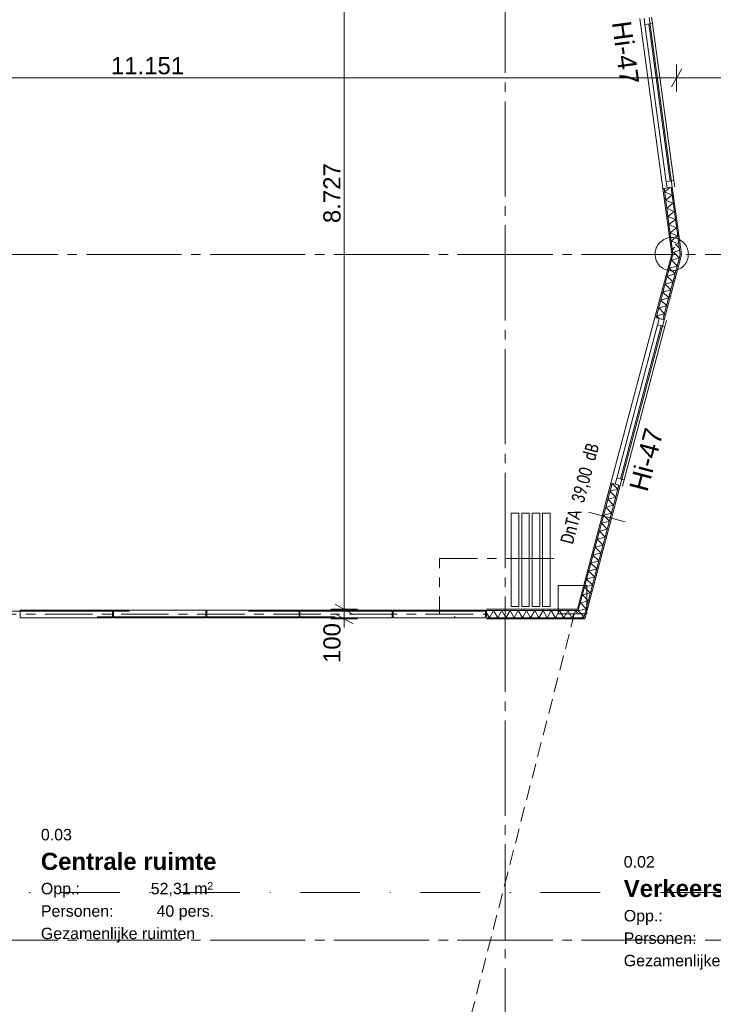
# Model space of a CAD drawing. Header units: millimetres. Extents: x 10 to 584, y 10 to 831.
# Tile 39 of 79: x 243 to 316, y 468 to 572. Entities that reach past the tile are written whole.
import ezdxf
from ezdxf.xclip import XClip

# ---------------------------------------------------------------- set-up
doc = ezdxf.new("R2010")
doc.units = ezdxf.units.MM
doc.header["$MEASUREMENT"] = 0
doc.header["$XCLIPFRAME"] = 0
for name, pattern in [('B0103', [87.5, 25, -12.5, 25, -12.5, 0, -12.5]), ('B0202', [8, 5, -1, 1, -1]), ('B0204', [13, 10, -1, 1, -1]), ('B0302', [12.51, 6.26, -3.125, 0, -3.125]), ('B0701', [2.3412, 1.56, -0.7812])]:
    doc.linetypes.add(name, pattern=pattern)
for name, color, linetype in [('22 NC Binnenwanden', 7, 'Continuous'), ('22 NC Binnenwanden Doorsnede-arcering', 7, 'Continuous'), ('22 NC Binnenwanden Laagscheidingslijnen', 7, 'Continuous'), ('22 NC Binnenwanden Raamlabels', 7, 'Continuous'), ('22 NC Binnenwanden Ramen', 7, 'Continuous'), ('23 Vloeren', 7, 'Continuous'), ('28 Draagconstructies', 7, 'Continuous'), ('73 Keuken', 7, 'Continuous'), ('A Lijn doorsnede', 7, 'Continuous'), ('A Stramien', 7, 'Continuous'), ('Maatvoering 1_ 50_100', 7, 'Continuous'), ('Tekst_dim 1_ 50_100', 7, 'Continuous'), ('Z Ruimtefuncties', 7, 'Continuous')]:
    doc.layers.add(name, color=color, linetype=linetype)
doc.styles.add('GENERATED_STYLE_1', font='txt')
doc.styles.add('GENERATED_STYLE_2', font='txt')
doc.styles.add('GENERATED_STYLE_3', font='txt')
pattern_1 = [(345.1097, (78, 259.1879), (0.513939, 1.932839), [])]
pattern_2 = [(270, (78, 259.1879), (2, 0), [])]
pattern_3 = [(7.7131, (78, 259.1879), (-0.268426, 1.981905), [])]

# ---------------------------------------------------------------- blocks, each defined once
blk = doc.blocks.new('*X267')
at = {"layer": '22 NC Binnenwanden Doorsnede-arcering', "color": 7, "linetype": 'Continuous', "lineweight": 0}
for p, q in [((301.66, 509.77), (301.7, 509.78)), ((301.66, 509.77), (301.84, 509.6)), ((301.91, 509.06), (302.19, 509.14))]:
    blk.add_line(p, q, dxfattribs=at)
blk = doc.blocks.new('*X268')
at = {"layer": '22 NC Binnenwanden Doorsnede-arcering', "color": 7, "linetype": 'Continuous', "lineweight": 0}
for p, q in [((311.9, 548.27), (312.22, 548.36)), ((311.9, 548.27), (312.28, 547.89)), ((311.68, 547.44), (312.32, 547.61)), ((311.68, 547.44), (311.92, 547.19))]:
    blk.add_line(p, q, dxfattribs=at)
blk = doc.blocks.new('*X269')
at = {"layer": '22 NC Binnenwanden Doorsnede-arcering', "color": 7, "linetype": 'Continuous', "lineweight": 0}
for p, q in [((311.92, 547.19), (312.29, 546.82)), ((311.69, 546.66), (312.29, 546.82)), ((311.74, 546.31), (312.07, 545.99)), ((311.79, 545.91), (312.07, 545.99))]:
    blk.add_line(p, q, dxfattribs=at)
blk = doc.blocks.new('*X270')
at = {"layer": '22 NC Binnenwanden Doorsnede-arcering', "color": 7, "linetype": 'Continuous', "lineweight": 0}
for p, q in [((305.23, 523.16), (305.84, 522.55)), ((305, 522.33), (305.84, 522.55)), ((305, 522.33), (305.61, 521.72)), ((304.78, 521.49), (305.61, 521.72)), ((304.78, 521.49), (305.39, 520.88)), ((304.33, 519.82), (305.17, 520.04)), ((304.56, 520.65), (305.39, 520.88)), ((304.56, 520.65), (305.17, 520.04)), ((304.11, 518.98), (304.95, 519.2)), ((304.11, 518.98), (304.72, 518.37)), ((304.33, 519.82), (304.95, 519.2)), ((303.89, 518.14), (304.72, 518.37)), ((303.89, 518.14), (304.5, 517.53)), ((303.67, 517.31), (304.5, 517.53)), ((303.67, 517.31), (304.28, 516.69)), ((303.44, 516.47), (304.28, 516.69)), ((303.44, 516.47), (304.06, 515.86)), ((303, 514.79), (303.83, 515.02)), ((303.22, 515.63), (304.06, 515.86)), ((303.22, 515.63), (303.83, 515.02)), ((302.78, 513.96), (303.61, 514.18)), ((302.78, 513.96), (303.39, 513.35)), ((303, 514.79), (303.61, 514.18)), ((302.55, 513.12), (303.39, 513.35)), ((302.55, 513.12), (303.17, 512.51)), ((302.33, 512.28), (303.17, 512.51)), ((302.33, 512.28), (302.94, 511.67)), ((301.89, 510.61), (302.72, 510.84)), ((302.11, 511.45), (302.94, 511.67)), ((302.11, 511.45), (302.72, 510.84)), ((301.81, 509.81), (302.5, 510)), ((301.89, 510.61), (302.5, 510))]:
    blk.add_line(p, q, dxfattribs=at)
blk = doc.blocks.new('*X271')
at = {"layer": '22 NC Binnenwanden Doorsnede-arcering', "color": 7, "linetype": 'Continuous', "lineweight": 0}
for p, q in [((311.23, 545.76), (311.79, 545.91)), ((311.46, 546.6), (311.69, 546.66)), ((311.46, 546.6), (311.74, 546.31)), ((311.01, 544.92), (311.85, 545.15)), ((311.01, 544.92), (311.62, 544.31)), ((311.23, 545.76), (311.85, 545.15)), ((310.79, 544.09), (311.62, 544.31)), ((310.79, 544.09), (311.4, 543.48)), ((310.57, 543.25), (311.4, 543.48)), ((310.57, 543.25), (311.18, 542.64)), ((310.12, 541.58), (310.96, 541.8)), ((310.34, 542.41), (311.18, 542.64)), ((310.34, 542.41), (310.96, 541.8)), ((309.9, 540.74), (310.73, 540.97)), ((309.9, 540.74), (310.17, 540.47)), ((310.12, 541.58), (310.73, 540.97))]:
    blk.add_line(p, q, dxfattribs=at)
blk = doc.blocks.new('*X272')
at = {"layer": '22 NC Binnenwanden Doorsnede-arcering', "color": 7, "linetype": 'Continuous', "lineweight": 0}
for p, q in [((301.7, 509.78), (301.81, 509.81)), ((301.84, 509.6), (302.28, 509.16)), ((302.19, 509.14), (302.28, 509.16))]:
    blk.add_line(p, q, dxfattribs=at)
blk = doc.blocks.new('*X273')
at = {"layer": '22 NC Binnenwanden Doorsnede-arcering', "color": 7, "linetype": 'Continuous', "lineweight": 0}
for p, q in [((292.77, 509.81), (292.34, 509.06)), ((292.77, 509.81), (293.21, 509.06)), ((293.64, 509.81), (293.21, 509.06)), ((293.64, 509.81), (294.07, 509.06)), ((294.51, 509.81), (294.07, 509.06)), ((294.51, 509.81), (294.94, 509.06)), ((295.37, 509.81), (294.94, 509.06)), ((295.37, 509.81), (295.81, 509.06)), ((296.24, 509.81), (295.81, 509.06)), ((296.24, 509.81), (296.67, 509.06)), ((297.1, 509.81), (296.67, 509.06)), ((297.1, 509.81), (297.54, 509.06)), ((297.97, 509.81), (297.54, 509.06)), ((297.97, 509.81), (298.4, 509.06)), ((298.84, 509.81), (298.4, 509.06)), ((298.84, 509.81), (299.27, 509.06)), ((299.7, 509.81), (299.27, 509.06)), ((299.7, 509.81), (300.14, 509.06)), ((300.57, 509.81), (300.14, 509.06)), ((300.57, 509.81), (301, 509.06)), ((301.43, 509.81), (301, 509.06)), ((301.43, 509.81), (301.6, 509.53)), ((292.04, 509.58), (292.34, 509.06))]:
    blk.add_line(p, q, dxfattribs=at)
blk = doc.blocks.new('*X287')
at = {"layer": '22 NC Binnenwanden Doorsnede-arcering', "color": 7, "linetype": 'Continuous', "lineweight": 0}
for p, q in [((310.73, 553.76), (311.33, 554.22)), ((310.73, 553.76), (311.53, 553.43)), ((310.85, 552.9), (311.53, 553.43)), ((310.85, 552.9), (311.65, 552.58)), ((310.96, 552.05), (311.65, 552.58)), ((310.96, 552.05), (311.76, 551.72)), ((311.08, 551.19), (311.76, 551.72)), ((311.08, 551.19), (311.88, 550.86)), ((311.2, 550.33), (311.88, 550.86)), ((311.2, 550.33), (312, 550)), ((311.31, 549.47), (312, 550)), ((311.31, 549.47), (312.11, 549.14)), ((311.43, 548.61), (312.11, 549.14)), ((311.43, 548.61), (311.94, 548.41)), ((311.54, 547.75), (311.82, 547.97)), ((311.54, 547.75), (311.74, 547.67))]:
    blk.add_line(p, q, dxfattribs=at)
blk = doc.blocks.new('Drawing_2_2', base_point=(78, 259.19))
at = {"layer": '22 NC Binnenwanden Doorsnede-arcering', "linetype": 'Continuous', "lineweight": 0, "true_color": 0x000000}
h = blk.add_hatch(dxfattribs=at)
h.set_pattern_fill('930_Lijnen_vert_200_0002', color=18, style=0, pattern_type=2)
h.set_pattern_definition(pattern_3)
h.paths.add_polyline_path([(310.56, 554.12), (311.49, 547.22), (311.57, 547.53), (310.68, 554.14)])
h = blk.add_hatch(dxfattribs=at)
h.set_pattern_fill('930_Lijnen_vert_200_0002', color=18, style=0, pattern_type=2)
h.set_pattern_definition(pattern_3)
h.paths.add_polyline_path([(311.42, 554.24), (312.38, 547.16), (312.47, 547.48), (311.55, 554.25)])
h = blk.add_hatch(dxfattribs=at)
h.set_pattern_fill('930_Lijnen_vert_200_0002', color=18, style=0, pattern_type=2)
h.set_pattern_definition(pattern_1)
h.paths.add_polyline_path([(309.73, 540.59), (309.85, 540.55), (311.53, 546.9), (311.49, 547.22)])
h = blk.add_hatch(dxfattribs=at)
h.set_pattern_fill('930_Lijnen_vert_200_0002', color=18, style=0, pattern_type=2)
h.set_pattern_definition(pattern_1)
h.paths.add_polyline_path([(310.57, 540.36), (310.69, 540.33), (312.43, 546.84), (312.38, 547.16)])
h = blk.add_hatch(dxfattribs=at)
h.set_pattern_fill('930_Lijnen_vert_200_0002', color=18, style=0, pattern_type=2)
h.set_pattern_definition(pattern_1)
h.paths.add_polyline_path([(311.57, 547.53), (311.49, 547.22), (311.62, 547.21)])
h = blk.add_hatch(dxfattribs=at)
h.set_pattern_fill('930_Lijnen_vert_200_0002', color=18, style=0, pattern_type=2)
h.set_pattern_definition(pattern_1)
h.paths.add_polyline_path([(311.49, 547.22), (311.53, 546.9), (311.62, 547.21)])
h = blk.add_hatch(dxfattribs=at)
h.set_pattern_fill('930_Lijnen_vert_200_0002', color=18, style=0, pattern_type=2)
h.set_pattern_definition(pattern_1)
h.paths.add_polyline_path([(312.47, 547.48), (312.38, 547.16), (312.51, 547.16)])
h = blk.add_hatch(dxfattribs=at)
h.set_pattern_fill('930_Lijnen_vert_200_0002', color=18, style=0, pattern_type=2)
h.set_pattern_definition(pattern_1)
h.paths.add_polyline_path([(312.38, 547.16), (312.43, 546.84), (312.51, 547.16)])
h = blk.add_hatch(dxfattribs=at)
h.set_pattern_fill('930_Lijnen_vert_200_0002', color=18, style=0, pattern_type=2)
h.set_pattern_definition(pattern_1)
h.paths.add_polyline_path([(305.1, 523.19), (301.58, 509.94), (301.71, 509.94), (305.22, 523.16)])
h = blk.add_hatch(dxfattribs=at)
h.set_pattern_fill('930_Lijnen_vert_200_0002', color=18, style=0, pattern_type=2)
h.set_pattern_definition(pattern_1)
h.paths.add_polyline_path([(305.95, 522.97), (302.25, 509.06), (302.38, 509.06), (306.07, 522.93)])
h = blk.add_hatch(dxfattribs=at)
h.set_pattern_fill('930_Lijnen_vert_200_0002', color=18, style=0, pattern_type=2)
h.set_pattern_definition(pattern_2)
h.paths.add_polyline_path([(301.58, 509.94), (292.04, 509.94), (292.04, 509.81), (301.54, 509.81)])
h = blk.add_hatch(dxfattribs=at)
h.set_pattern_fill('930_Lijnen_vert_200_0002', color=18, style=0, pattern_type=2)
h.set_pattern_definition(pattern_1)
h.paths.add_polyline_path([(301.58, 509.94), (301.54, 509.81), (301.67, 509.81)])
h = blk.add_hatch(dxfattribs=at)
h.set_pattern_fill('930_Lijnen_vert_200_0002', color=18, style=0, pattern_type=2)
h.set_pattern_definition(pattern_1)
h.paths.add_polyline_path([(301.71, 509.94), (301.58, 509.94), (301.67, 509.81)])
h = blk.add_hatch(dxfattribs=at)
h.set_pattern_fill('930_Lijnen_vert_200_0002', color=18, style=0, pattern_type=2)
h.set_pattern_definition(pattern_2)
h.paths.add_polyline_path([(302.25, 509.06), (292.04, 509.06), (292.04, 508.94), (302.22, 508.94)])
h = blk.add_hatch(dxfattribs=at)
h.set_pattern_fill('930_Lijnen_vert_200_0002', color=18, style=0, pattern_type=2)
h.set_pattern_definition(pattern_1)
h.paths.add_polyline_path([(302.25, 509.06), (302.22, 508.94), (302.35, 508.94)])
h = blk.add_hatch(dxfattribs=at)
h.set_pattern_fill('930_Lijnen_vert_200_0002', color=18, style=0, pattern_type=2)
h.set_pattern_definition(pattern_1)
h.paths.add_polyline_path([(302.38, 509.06), (302.25, 509.06), (302.35, 508.94)])
at = {"layer": '22 NC Binnenwanden', "color": 1, "linetype": 'Continuous', "lineweight": 0}
for p, q in [((310.68, 554.14), (310.56, 554.12)), ((311, 554.18), (310.68, 554.14)), ((311.42, 554.24), (311, 554.18)), ((311.55, 554.25), (311.42, 554.24)), ((309.85, 540.55), (309.73, 540.59)), ((310.16, 540.47), (309.85, 540.55)), ((310.57, 540.36), (310.16, 540.47)), ((310.69, 540.33), (310.57, 540.36)), ((305.22, 523.16), (305.1, 523.19)), ((305.54, 523.07), (305.22, 523.16)), ((305.95, 522.97), (305.54, 523.07)), ((306.07, 522.93), (305.95, 522.97)), ((252.74, 509.84), (243.04, 509.84)), ((243.04, 509.84), (243.04, 509.04)), ((252.74, 509.04), (252.74, 509.84)), ((262.54, 509.84), (252.84, 509.84)), ((252.84, 509.84), (252.84, 509.04)), ((262.54, 509.04), (262.54, 509.84)), ((272.34, 509.84), (262.64, 509.84)), ((262.64, 509.84), (262.64, 509.04)), ((272.34, 509.04), (272.34, 509.84)), ((282.14, 509.84), (272.44, 509.84)), ((272.44, 509.84), (272.44, 509.04)), ((282.14, 509.04), (282.14, 509.84)), ((291.94, 509.84), (282.24, 509.84)), ((282.24, 509.84), (282.24, 509.04)), ((291.94, 509.04), (291.94, 509.84)), ((243.04, 509.04), (252.74, 509.04)), ((252.84, 509.04), (262.54, 509.04)), ((262.64, 509.04), (272.34, 509.04)), ((272.44, 509.04), (282.14, 509.04)), ((282.24, 509.04), (291.94, 509.04))]:
    blk.add_line(p, q, dxfattribs=at)
at = {"layer": '22 NC Binnenwanden', "color": 1, "linetype": 'B0103', "lineweight": 0}
for p, q in [((292.04, 509.74), (213.64, 509.74)), ((292.04, 509.14), (292.04, 509.74)), ((213.64, 509.14), (292.04, 509.14))]:
    blk.add_line(p, q, dxfattribs=at)
at = {"layer": '22 NC Binnenwanden', "color": 1, "linetype": 'B0202', "lineweight": 0}
blk.add_line((213.64, 509.44), (292.04, 509.44), dxfattribs=at)
at = {"layer": '22 NC Binnenwanden', "color": 1, "linetype": 'Continuous', "lineweight": 0, "flags": 128}
for points in [[(310.56, 554.12), (311.49, 547.22)], [(312.47, 547.48), (311.55, 554.25)], [(311.49, 547.22), (309.73, 540.59)], [(310.69, 540.33), (312.51, 547.16)], [(312.51, 547.16), (312.47, 547.48)], [(305.1, 523.19), (301.58, 509.94)], [(302.35, 508.94), (306.07, 522.93)], [(295.42, 520.02), (294.62, 520.02)], [(294.62, 520.02), (294.62, 510.22)], [(295.42, 510.22), (295.42, 520.02)], [(296.53, 520.02), (295.73, 520.02)], [(295.73, 520.02), (295.73, 510.22)], [(296.53, 510.22), (296.53, 520.02)], [(297.62, 520.02), (296.82, 520.02)], [(296.82, 520.02), (296.82, 510.22)], [(297.62, 510.22), (297.62, 520.02)], [(298.73, 520.02), (297.93, 520.02)], [(297.93, 520.02), (297.93, 510.22)], [(298.73, 510.22), (298.73, 520.02)], [(301.58, 509.94), (292.04, 509.94)], [(294.62, 510.22), (295.42, 510.22)], [(295.73, 510.22), (296.53, 510.22)], [(296.82, 510.22), (297.62, 510.22)], [(297.93, 510.22), (298.73, 510.22)], [(292.04, 508.94), (302.22, 508.94)], [(302.35, 508.94), (302.22, 508.94)]]:
    blk.add_lwpolyline(points, dxfattribs=at)
at = {"layer": '22 NC Binnenwanden Laagscheidingslijnen', "color": 9, "linetype": 'Continuous', "lineweight": 0}
for p, q in [((310.68, 554.14), (311.57, 547.53)), ((311.42, 554.24), (312.12, 549.1)), ((312.38, 547.16), (312.12, 549.1)), ((312.38, 547.16), (312.12, 549.1)), ((311.62, 547.21), (309.85, 540.55)), ((312.38, 547.16), (310.57, 540.36)), ((311.62, 547.21), (311.57, 547.53)), ((311.62, 547.21), (311.57, 547.53)), ((305.22, 523.16), (301.67, 509.81)), ((305.95, 522.97), (302.25, 509.06)), ((301.54, 509.81), (292.04, 509.81)), ((301.54, 509.81), (301.67, 509.81)), ((301.54, 509.81), (301.67, 509.81)), ((301.47, 509.06), (292.04, 509.06)), ((301.47, 509.06), (302.25, 509.06)), ((301.47, 509.06), (302.25, 509.06))]:
    blk.add_line(p, q, dxfattribs=at)
at = {"layer": '22 NC Binnenwanden Ramen', "color": 9, "linetype": 'Continuous', "lineweight": 0}
for p, q in [((308.14, 571.96), (310.56, 554.12)), ((309.13, 572.09), (311.55, 554.25)), ((309.73, 540.59), (305.1, 523.19)), ((310.69, 540.33), (306.07, 522.93))]:
    blk.add_line(p, q, dxfattribs=at)
at = {"layer": '22 NC Binnenwanden Ramen', "color": 1, "linetype": 'Continuous', "lineweight": 0}
for p, q in [((308.68, 571.35), (308.59, 572.02)), ((309.38, 572.12), (309.47, 571.46)), ((309.47, 571.46), (308.68, 571.35)), ((310.91, 554.84), (308.68, 571.35)), ((309.07, 571.41), (311.31, 554.9)), ((309.47, 571.46), (311.71, 554.95)), ((310.68, 554.14), (310.56, 554.12)), ((311, 554.18), (310.68, 554.14)), ((310.91, 554.84), (311.71, 554.95)), ((311, 554.18), (310.91, 554.84)), ((311.42, 554.24), (311, 554.18)), ((311.42, 554.24), (311, 554.18)), ((311.55, 554.25), (311.42, 554.24)), ((311.55, 554.25), (311.42, 554.24)), ((311.71, 554.95), (311.8, 554.29)), ((305.71, 523.72), (309.99, 539.82)), ((310.38, 539.72), (306.1, 523.62)), ((309.85, 540.55), (309.73, 540.59)), ((310.16, 540.47), (309.85, 540.55)), ((309.99, 539.82), (310.16, 540.47)), ((310.76, 539.62), (309.99, 539.82)), ((310.57, 540.36), (310.16, 540.47)), ((310.57, 540.36), (310.16, 540.47)), ((310.69, 540.33), (310.57, 540.36)), ((310.69, 540.33), (310.57, 540.36)), ((310.94, 540.26), (310.76, 539.62)), ((310.76, 539.62), (306.48, 523.52)), ((305.22, 523.16), (305.1, 523.19)), ((305.54, 523.07), (305.22, 523.16)), ((305.54, 523.07), (305.71, 523.72)), ((305.71, 523.72), (306.48, 523.52)), ((306.48, 523.52), (306.31, 522.87)), ((305.95, 522.97), (305.54, 523.07)), ((305.95, 522.97), (305.54, 523.07)), ((306.07, 522.93), (305.95, 522.97)), ((306.07, 522.93), (305.95, 522.97))]:
    blk.add_line(p, q, dxfattribs=at)
at = {"layer": '23 Vloeren', "color": 1, "linetype": 'B0701', "lineweight": 0, "flags": 128}
blk.add_lwpolyline([(301.29, 509.58), (285.59, 448.54)], dxfattribs=at)
at = {"layer": '28 Draagconstructies', "color": 3, "linetype": 'Continuous', "lineweight": 0, "flags": 128}
blk.add_lwpolyline([(309.74, 547.22, 0.414214), (311.49, 545.47, 0.414214), (313.24, 547.22, 0.414214), (311.49, 548.97, 0.414214)], format="xyb", close=True, dxfattribs=at)
blk.add_lwpolyline([(299.56, 509.45), (302.56, 509.45), (302.56, 512.45), (299.56, 512.45)], close=True, dxfattribs=at)
at = {"layer": '73 Keuken', "color": 1, "linetype": 'B0202', "lineweight": 0, "flags": 128}
blk.add_lwpolyline([(299.1, 515.27), (287.1, 515.27), (287.1, 509.44)], dxfattribs=at)
at = {"layer": 'A Lijn doorsnede', "color": 9, "linetype": 'B0302', "lineweight": 0}
blk.add_line((32.89, 480.2), (529.11, 480.2), dxfattribs=at)
at = {"layer": 'A Stramien', "color": 9, "linetype": 'B0204', "lineweight": 0}
for p, q in [((294, 784.27), (294, 233.2)), ((68, 547.19), (520.56, 547.19)), ((68, 475.19), (520.56, 475.19))]:
    blk.add_line(p, q, dxfattribs=at)
at = {"layer": 'Maatvoering 1_ 50_100', "color": 1, "linetype": 'Continuous', "lineweight": 0}
for p, q in [((277.08, 509.94), (277.08, 597.2)), ((312.54, 566.67), (311.46, 564.79)), ((312, 564.32), (312, 567.14)), ((200.49, 565.73), (312, 565.73)), ((312, 565.73), (347.25, 565.73)), ((278.49, 509.94), (275.67, 509.94)), ((276.14, 510.48), (278.02, 509.4)), ((277.08, 508.94), (277.08, 509.94)), ((278.49, 508.94), (275.67, 508.94)), ((276.14, 509.48), (278.02, 508.4)), ((277.08, 508.02), (277.08, 508.94))]:
    blk.add_line(p, q, dxfattribs=at)
at = {"layer": 'Tekst_dim 1_ 50_100', "color": 1, "linetype": 'Continuous', "lineweight": 0}
for p, q in [((302.75, 520.13), (302.74, 520.13)), ((306.59, 519.11), (302.75, 520.13))]:
    blk.add_line(p, q, dxfattribs=at)
at = {"layer": '73 Keuken', "color": 4, "linetype": 'Continuous', "lineweight": 0}
for name in ['*X287', '*X268', '*X269', '*X271', '*X270', '*X273', '*X267', '*X272']:
    blk.add_blockref(name, (0, 0), dxfattribs=at)
at = {"layer": '22 NC Binnenwanden Raamlabels', "color": 2, "linetype": 'Continuous', "lineweight": 0, "char_height": 2, "attachment_point": 1, "style": 'GENERATED_STYLE_1'}
for insert, rotation in [((307.19, 571.83), 277.7131), ((306.99, 522.69), 75.1097)]:
    blk.add_mtext('\\A1;{\\pql;\\fArial|b0|i0|c0|p38;Hi-47}', dxfattribs=dict(at, insert=insert, rotation=rotation))
at = {"layer": 'Maatvoering 1_ 50_100', "color": 2, "linetype": 'Continuous', "lineweight": 0, "insert": (252.58, 566.09), "char_height": 1.8, "width": 7.3399, "attachment_point": 7, "style": 'GENERATED_STYLE_1'}
blk.add_mtext('\\A1;{\\pql;\\fArial|b0|i0|c0|p38;11.151}', dxfattribs=at)
at = {"layer": 'Maatvoering 1_ 50_100', "color": 2, "linetype": 'Continuous', "lineweight": 0, "char_height": 1.8, "attachment_point": 7, "rotation": 90, "style": 'GENERATED_STYLE_1'}
for s, insert, width in [('\\A1;{\\pql;\\fArial|b0|i0|c0|p38;8.727}', (276.72, 550.49), 6.155), ('\\A1;{\\pql;\\fArial|b0|i0|c0|p38;100}', (276.72, 504.3), 4.0978)]:
    blk.add_mtext(s, dxfattribs=dict(at, insert=insert, width=width))
at = {"layer": 'Tekst_dim 1_ 50_100', "color": 2, "linetype": 'Continuous', "lineweight": 0, "insert": (299.75, 517.06), "char_height": 1.4, "attachment_point": 1, "rotation": 75.1097, "style": 'GENERATED_STYLE_3'}
blk.add_mtext('\\A1;{\\W0.750000x;\\pql;\\pt0,30;\\fCalibri|b0|i0|c0|p34;DnTA \\fCalibri|b0|i0|c0|p34;\\A1{\\H.66x;\\S^  ;}\\fCalibri|b0|i0|c0|p34;\\fCalibri|b0|i0|c0|p34;\\A1{\\H.66x;\\S^  ;}\\fCalibri|b0|i0|c0|p34;\\fCalibri|b0|i0|c0|p34;\\fCalibri|b0|i0|c0|p34;\\fCalibri|b0|i0|c0|p34;\\fCalibri|b0|i0|c0|p34;\\fCalibri|b0|i0|c0|p34;39,00 \\fCalibri|b0|i0|c0|p34;\\A1{\\H.66x;\\S^  ;}\\fCalibri|b0|i0|c0|p34;\\fCalibri|b0|i0|c0|p34;\\A1{\\H.66x;\\S^  ;}\\fCalibri|b0|i0|c0|p34;\\fCalibri|b0|i0|c0|p34;\\fCalibri|b0|i0|c0|p34;\\fCalibri|b0|i0|c0|p34;\\fCalibri|b0|i0|c0|p34;\\fCalibri|b0|i0|c0|p34;dB\\fCalibri|b0|i0|c0|p34;\\A1{\\H.66x;\\S^  ;}\\fCalibri|b0|i0|c0|p34;\\fCalibri|b0|i0|c0|p34;\\A1{\\H.66x;\\S^  ;}\\fCalibri|b0|i0|c0|p34;\\fCalibri|b0|i0|c0|p34;\\fCalibri|b0|i0|c0|p34;\\fCalibri|b0|i0|c0|p34;\\fCalibri|b0|i0|c0|p34;\\fCalibri|b0|i0|c0|p34;\\fCalibri|b0|i0|c0|p34;\\fCalibri|b0|i0|c0|p34;\\fCalibri|b0|i0|c0|p34;\\fCalibri|b0|i0|c0|p34;\\fCalibri|b0|i0|c0|p34;\\fCalibri|b0|i0|c0|p34;\\fCalibri|b0|i0|c0|p34;\\fCalibri|b0|i0|c0|p34;\\fCalibri|b0|i0|c0|p34;\\fCalibri|b0|i0|c0|p34;\\fCalibri|b0|i0|c0|p34;\\fCalibri|b0|i0|c0|p34;\\fCalibri|b0|i0|c0|p34;\\fCalibri|b0|i0|c0|p34;\\fCalibri|b0|i0|c0|p34;\\fCalibri|b0|i0|c0|p34;\\fCalibri|b0|i0|c0|p34;\\fCalibri|b0|i0|c0|p34;\\fCalibri|b0|i0|c0|p34;\\fCalibri|b0|i0|c0|p34;}', dxfattribs=at)
at = {"layer": 'Z Ruimtefuncties', "color": 2, "linetype": 'Continuous', "lineweight": 0, "attachment_point": 1}
for s, insert, char_height, style in [('\\A1;{\\pql;\\pt0;\\fArial|b0|i0|c0|p38;0.03}', (245.22, 486.88), 1.2, 'GENERATED_STYLE_1'), ('\\A1;{\\pql;\\pt0;\\fArial|b1|i0|c0|p38;Centrale ruimte}', (245.22, 484.38), 1.8, 'GENERATED_STYLE_2'), ('\\A1;{\\pql;\\pt0;\\fArial|b0|i0|c0|p38;0.02}', (306.45, 484.03), 1.2, 'GENERATED_STYLE_1'), ('\\A1;{\\pql;\\pt0;\\fArial|b0|i0|c0|p38;Opp.: }', (245.22, 481.22), 1.2, 'GENERATED_STYLE_1'), ('\\A1;{\\pql;\\fArial|b0|i0|c0|p38;52,31}', (256.76, 481.22), 1.2, 'GENERATED_STYLE_1'), ('\\A1;{\\pql;\\fArial|b0|i0|c0|p38; m}', (260.87, 481.22), 1.2, 'GENERATED_STYLE_1'), ('\\A1;{\\pql;\\fArial|b0|i0|c0|p38;2}', (262.7, 481.31), 0.8, 'GENERATED_STYLE_1'), ('\\A1;{\\pql;\\pt0;\\fArial|b1|i0|c0|p38;Verkeersruimte}', (306.45, 481.53), 1.8, 'GENERATED_STYLE_2'), ('\\A1;{\\pql;\\pt0;\\fArial|b0|i0|c0|p38;Personen: }', (245.22, 478.86), 1.2, 'GENERATED_STYLE_1'), ('\\A1;{\\pql;\\pt0;\\fArial|b0|i0|c0|p38;40 pers.}', (257.37, 478.86), 1.2, 'GENERATED_STYLE_1'), ('\\A1;{\\pql;\\pt0;\\fArial|b0|i0|c0|p38;Opp.: }', (306.45, 478.37), 1.2, 'GENERATED_STYLE_1'), ('\\A1;{\\pql;\\pt0;\\fArial|b0|i0|c0|p38;Gezamenlijke ruimten}', (245.22, 476.51), 1.2, 'GENERATED_STYLE_1'), ('\\A1;{\\pql;\\pt0;\\fArial|b0|i0|c0|p38;Personen: }', (306.45, 476.01), 1.2, 'GENERATED_STYLE_1'), ('\\A1;{\\pql;\\pt0;\\fArial|b0|i0|c0|p38;Gezamenlijke ruimten}', (306.45, 473.66), 1.2, 'GENERATED_STYLE_1')]:
    blk.add_mtext(s, dxfattribs=dict(at, insert=insert, char_height=char_height, style=style))

msp = doc.modelspace()

# ---------------------------------------------------------------- block references
at = {"color": 4, "linetype": 'Continuous', "lineweight": 0}
ref = msp.add_blockref('Drawing_2_2', (78, 259.19), dxfattribs=at)
XClip(ref).set_block_clipping_path([(30, 141.736842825), (586.5626696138, 806.4087291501)])

doc.saveas('drawing.dxf')
